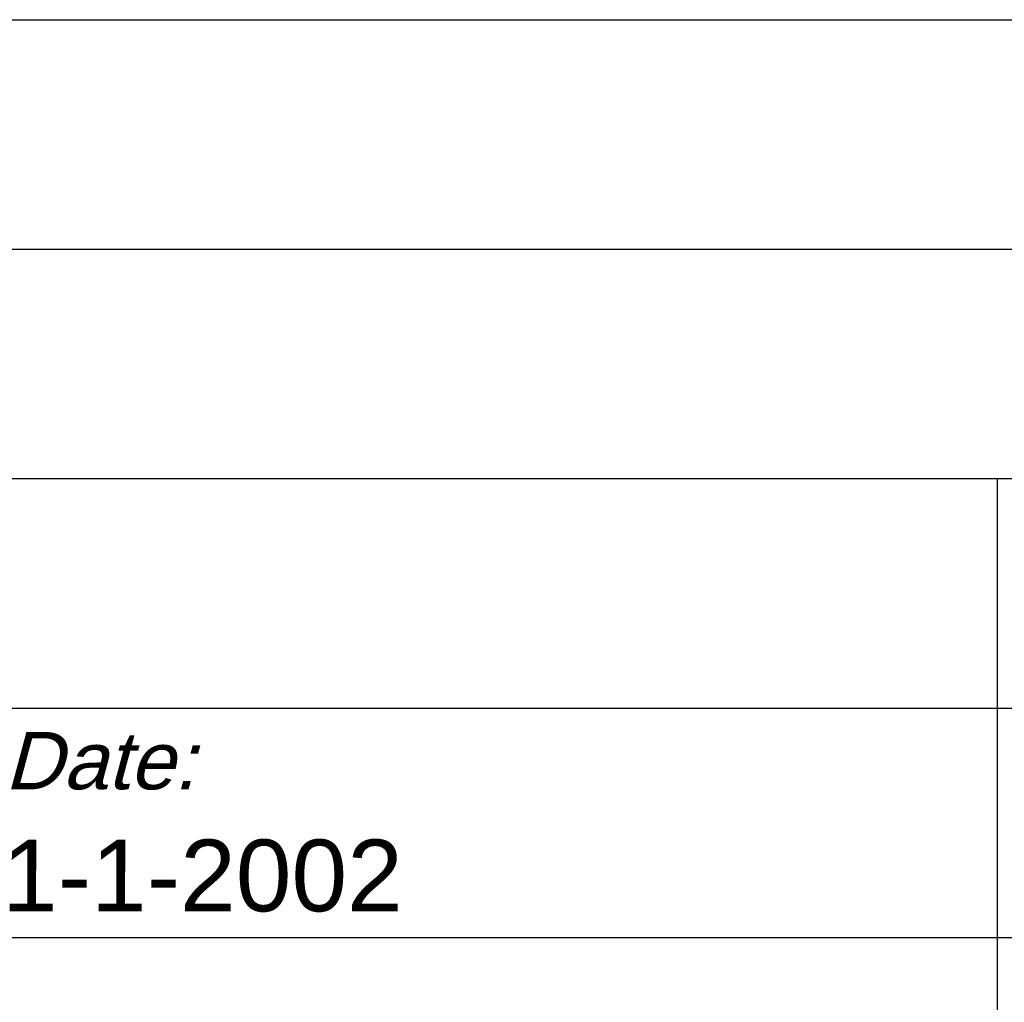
# Paper-space layout 'A2-V (Narrow)' of a CAD drawing. Header units: millimetres. Extents: x -5 to 415, y -15 to 579.
# Tile 13 of 17: x 251 to 285, y 23 to 57. Entities that reach past the tile are written whole.
import ezdxf

# ---------------------------------------------------------------- set-up
doc = ezdxf.new("R2010")
doc.units = ezdxf.units.MM
for name, color, linetype in [('Disegno1', 2, 'Continuous'), ('Tabella', 7, 'Continuous'), ('TabellaCampi', 2, 'Continuous'), ('TabellaIntestazioni', 1, 'Continuous')]:
    doc.layers.add(name, color=color, linetype=linetype)
doc.styles.get("Standard").update_dxf_attribs({"font": 'arial.ttf', "height": 4})

# ---------------------------------------------------------------- blocks, each defined once
blk = doc.blocks.new('A2-V (Narrow)')
at = {"layer": 'Tabella', "color": 7}
for p, q in [((220, 72), (410, 72)), ((220, 64), (410, 64)), ((220, 56), (410, 56)), ((290, 56), (290, 48)), ((220, 48), (410, 48)), ((290, 48), (290, 40)), ((220, 40), (410, 40)), ((290, 40), (290, 20))]:
    blk.add_line(p, q, dxfattribs=at)
at = {"layer": 'TabellaCampi', "oblique": 0.2618}
for tag, p in [('TITOLO', (220.284, 72.914)), ('PROJET', (330.284, 72.914)), ('FILE_NAME', (220.205, 64.914)), ('RELEASE', (330.284, 64.914)), ('CODICE', (370.284, 64.914)), ('TRATTAMENTO', (330.284, 56.914)), ('MATERIALE', (220.284, 56.914)), ('COLORE', (220.284, 48.914)), ('ENGINEER', (290.284, 48.914)), ('DESIGNER', (330.284, 48.914)), ('APPROVED_BY', (370.284, 48.914)), ('TOLLERANZE', (356.837, 42.125)), ('SHEET', (230.242, 40.914)), ('OF', (242.626, 40.914)), ('DATA', (255.284, 40.914)), ('SCALA', (290.284, 40.914))]:
    blk.add_attdef(tag, p, '', height=2.5, dxfattribs=at)
at = {"layer": 'TabellaIntestazioni', "oblique": 15}
blk.add_text('Date:', height=2, dxfattribs=at).set_placement((255.372, 45.168))

psp = doc.layouts.new('A2-V (Narrow)')

# ---------------------------------------------------------------- block references
at = {"layer": 'Disegno1'}
ref = psp.add_blockref('A2-V (Narrow)', (-5, -15), dxfattribs=at)
ref.add_attrib('DATA', '1-1-2002', (250.284, 25.914), dxfattribs={"layer": 'TabellaCampi', "height": 2.5, "oblique": 0.2618})

doc.saveas('drawing.dxf')
